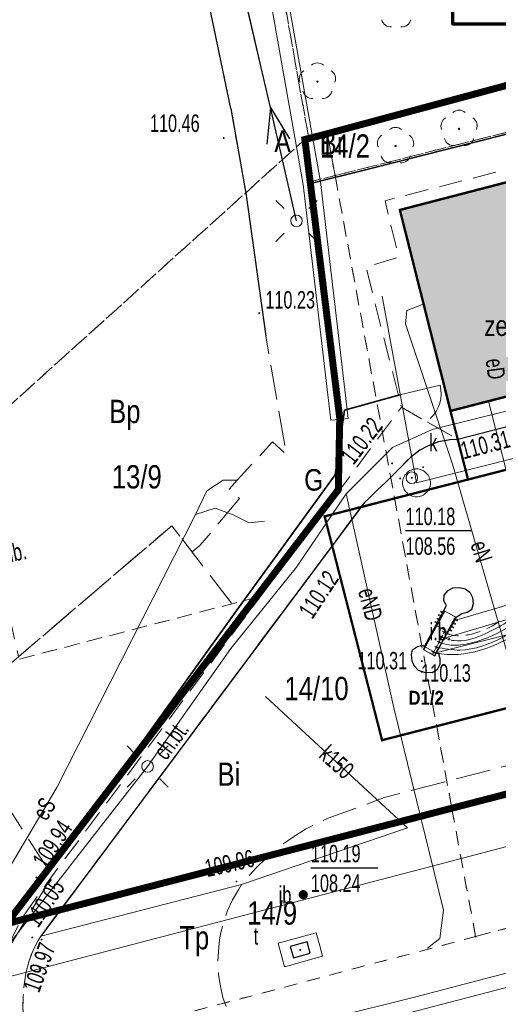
# Model space of a CAD drawing. Header units: metres. Extents: x 0 to 8432273, y 0 to 5705512.
# Tile 16 of 32: x 8403904 to 8403924, y 5705101 to 5705143. Entities that reach past the tile are written whole.
import ezdxf
from ezdxf.enums import TextEntityAlignment as Align

# ---------------------------------------------------------------- set-up
doc = ezdxf.new("R2010")
doc.units = ezdxf.units.M
doc.header["$MEASUREMENT"] = 0
for name, pattern in [('1.0_0.5', [1.5, 1, -0.5]), ('1.5_0.5', [2, 1.5, -0.5]), ('219-1000', [0]), ('ACAD_ISO03W100', [30, 12, -18]), ('DIVIDE', [1.25, 0.5, -0.25, 0, -0.25, 0, -0.25]), ('egug-500', [1, 0.5, -0.5]), ('HIDDEN2', [4.7625, 3.175, -1.5875]), ('otof_500', [0]), ('suep_nn_500', [0])]:
    doc.linetypes.add(name, pattern=pattern)
doc.layers.get('0').update_dxf_attribs({"color": 250, "linetype": 'CONTINUOUS', "lineweight": 100})
for name, color, linetype in [('203-punkt graniczny', 7, 'CONTINUOUS'), ('210-oznaczenie konturu użytku gruntowego', 7, 'CONTINUOUS'), ('211-numer działki ewidencyjnej', 7, 'CONTINUOUS'), ('218-kontur użytku gruntowego', 7, 'CONTINUOUS'), ('312-budynek ewidencyjny', 7, 'CONTINUOUS'), ('chodnik', 7, 'CONTINUOUS'), ('chodnik-Atr17', 7, 'CONTINUOUS'), ('drzewo liściaste', 7, 'CONTINUOUS'), ('furtka', 7, 'CONTINUOUS'), ('geo_Punkty', 7, 'CONTINUOUS'), ('inna budowla', 7, 'CONTINUOUS'), ('inna budowla-Atr17', 7, 'CONTINUOUS'), ('jezdnia', 7, 'CONTINUOUS'), ('jezdnia-Atr17', 7, 'CONTINUOUS'), ('komora podziemna', 7, 'CONTINUOUS'), ('krawężnik', 7, 'CONTINUOUS'), ('latarnia', 7, 'CONTINUOUS'), ('ogrodzenie trwałe', 7, 'CONTINUOUS'), ('pikieta sztuczna', 7, 'CONTINUOUS'), ('pikieta sztuczna-Atr2', 7, 'CONTINUOUS'), ('przewód elektroenergetyczny niskiego napięcia', 7, 'CONTINUOUS'), ('przewód elektroenergetyczny podziemny', 7, 'CONTINUOUS'), ('przewód elektroenergetyczny podziemny-Atr1', 7, 'CONTINUOUS'), ('przewód kanalizacyjny', 7, 'CONTINUOUS'), ('przewód kanalizacyjny-Atr1', 7, 'CONTINUOUS'), ('przewód specjalny', 7, 'CONTINUOUS'), ('rzędna', 7, 'CONTINUOUS'), ('rzędna-Atr2', 7, 'CONTINUOUS'), ('rzędna-Atr3', 7, 'CONTINUOUS'), ('słup przewodów napowietrznych', 7, 'CONTINUOUS'), ('Wiaty', 2, 'CONTINUOUS'), ('właz do komory lub kanału - okrągły', 7, 'CONTINUOUS'), ('właz do komory lub kanału - okrągły-Atr17', 7, 'CONTINUOUS'), ('właz do komory lub kanału - prostokątny', 7, 'CONTINUOUS'), ('właz do komory lub kanału - prostokątny-Atr17', 7, 'CONTINUOUS'), ('ściana oporowa (linia)', 7, 'CONTINUOUS')]:
    doc.layers.add(name, color=color, linetype=linetype)
for name, color, linetype, lineweight in [('g oparu', 192, 'HIDDEN2', 15), ('g ssące-tłoczne', 192, 'CONTINUOUS', 15), ('g technologia', 192, 'CONTINUOUS', 15), ('Opisy i wymiary', 5, 'CONTINUOUS', 13), ('PL_AR_00-zakres projektu', 7, 'CONTINUOUS', 18), ('PL_AR_01-MAPA', 7, 'CONTINUOUS', 15), ('PL_AR_01-MAPA dwg', 7, 'CONTINUOUS', 15), ('PL_AR_01-powierzchnia', 4, 'CONTINUOUS', 15), ('PL_AR_05-wyposazenie-proj', 3, 'CONTINUOUS', 9)]:
    doc.layers.add(name, color=color, linetype=linetype, lineweight=lineweight)
doc.styles.add('ROMAND', font='arialbd.ttf', dxfattribs={"height": 0.1875})
doc.styles.get("Standard").update_dxf_attribs({"font": 'arial.ttf', "width": 0.75})
doc.linetypes.add('902-500', pattern='A,3.75,0,[1,ksztalty.shx,S=0.5,R=0,X=0,Y=0],3.75', length=7.5)

# ---------------------------------------------------------------- blocks, each defined once
blk = doc.blocks.new('dyst')
at = {"layer": 'g technologia', "color": 0, "linetype": '219-1000', "ltscale": 0.002, "extrusion": (1.88532e-09, -7.17281e-08, 1)}
for p, q in [((1.674, -0.01, 0), (1.096, -0.01, 0)), ((1.096, -0.01, 0), (1.096, -1.19, 0)), ((1.096, -1.19, 0), (1.096, -0.01, 0)), ((1.096, -0.01, 0), (1.674, -0.01, 0)), ((1.674, -0.01, 0), (1.096, -0.01, 0)), ((1.096, -0.01, 0), (1.096, -1.19, 0)), ((1.096, -1.19, 0), (1.096, -0.01, 0)), ((1.096, -0.01, 0), (1.674, -0.01, 0)), ((1.129, -0.02, 0), (1.642, -0.02, 0)), ((1.129, -1.916, 0), (1.129, -0.02, 0)), ((1.129, -0.02, 0), (1.642, -0.02, 0)), ((1.129, -1.916, 0), (1.129, -0.02, 0)), ((1.129, -0.125, 0), (1.318, -0.125, 0)), ((1.129, -0.125, 0), (1.318, -0.125, 0)), ((1.129, -0.374, 0), (1.318, -0.374, 0)), ((1.129, -0.374, 0), (1.318, -0.374, 0)), ((1.221, -0.961, 0), (1.221, -0.02, 0)), ((1.221, -0.961, 0), (1.221, -0.02, 0)), ((1.642, -0.02, 0), (1.642, -1.916, 0)), ((1.642, -0.02, 0), (1.642, -1.916, 0)), ((1.674, -1.19, 0), (1.674, -0.01, 0)), ((1.674, -0.01, 0), (1.674, -1.19, 0)), ((1.674, -1.19, 0), (1.674, -0.01, 0)), ((1.674, -0.01, 0), (1.674, -1.19, 0)), ((1.129, -0.623, 0), (1.318, -0.623, 0)), ((1.129, -0.623, 0), (1.318, -0.623, 0)), ((1.674, -1.19, 0), (1.096, -1.19, 0)), ((1.674, -1.19, 0), (1.096, -1.19, 0)), ((1.674, -1.19, 0), (1.096, -1.19, 0)), ((1.674, -1.19, 0), (1.096, -1.19, 0)), ((1.129, -0.872, 0), (1.318, -0.872, 0)), ((1.129, -0.872, 0), (1.318, -0.872, 0)), ((1.642, -1.19, 0), (1.129, -1.19, 0)), ((1.642, -1.19, 0), (1.129, -1.19, 0)), ((1.141, -1.106, 0), (1.33, -1.106, 0)), ((1.141, -1.106, 0), (1.33, -1.106, 0)), ((1.233, -1.199, 0), (1.233, -1.01, 0)), ((1.233, -1.199, 0), (1.233, -1.01, 0)), ((1.129, -1.29, 0), (0.98, -1.29, 0)), ((0.98, -1.29, 0), (0.98, -1.325, 0)), ((1.129, -1.29, 0), (0.98, -1.29, 0)), ((0.98, -1.29, 0), (0.98, -1.325, 0)), ((0.98, -1.325, 0), (1.129, -1.325, 0)), ((0.98, -1.325, 0), (1.129, -1.325, 0)), ((1.129, -1.456, 0), (0.98, -1.456, 0)), ((0.98, -1.456, 0), (0.98, -1.491, 0)), ((1.129, -1.456, 0), (0.98, -1.456, 0)), ((0.98, -1.456, 0), (0.98, -1.491, 0)), ((0.98, -1.491, 0), (1.129, -1.491, 0)), ((0.98, -1.491, 0), (1.129, -1.491, 0)), ((1.129, -1.622, 0), (0.98, -1.622, 0)), ((0.98, -1.622, 0), (0.98, -1.657, 0)), ((1.129, -1.622, 0), (0.98, -1.622, 0)), ((0.98, -1.622, 0), (0.98, -1.657, 0)), ((0.98, -1.657, 0), (1.129, -1.657, 0)), ((0.98, -1.657, 0), (1.129, -1.657, 0)), ((1.129, -1.271, 0), (1.064, -1.271, 0)), ((1.064, -1.271, 0), (1.064, -1.344, 0)), ((1.129, -1.271, 0), (1.064, -1.271, 0)), ((1.064, -1.271, 0), (1.064, -1.344, 0)), ((1.064, -1.344, 0), (1.129, -1.344, 0)), ((1.064, -1.344, 0), (1.129, -1.344, 0)), ((1.129, -1.437, 0), (1.064, -1.437, 0)), ((1.064, -1.437, 0), (1.064, -1.51, 0)), ((1.129, -1.437, 0), (1.064, -1.437, 0)), ((1.064, -1.437, 0), (1.064, -1.51, 0)), ((1.064, -1.51, 0), (1.129, -1.51, 0)), ((1.064, -1.51, 0), (1.129, -1.51, 0)), ((1.129, -1.603, 0), (1.064, -1.603, 0)), ((1.064, -1.603, 0), (1.064, -1.676, 0)), ((1.129, -1.603, 0), (1.064, -1.603, 0)), ((1.064, -1.603, 0), (1.064, -1.676, 0)), ((1.064, -1.676, 0), (1.129, -1.676, 0)), ((1.064, -1.676, 0), (1.129, -1.676, 0)), ((1.129, -1.344, 0), (1.129, -1.271, 0)), ((1.129, -1.344, 0), (1.129, -1.271, 0)), ((1.129, -1.325, 0), (1.129, -1.29, 0)), ((1.129, -1.325, 0), (1.129, -1.29, 0)), ((1.129, -1.51, 0), (1.129, -1.437, 0)), ((1.129, -1.51, 0), (1.129, -1.437, 0)), ((1.129, -1.491, 0), (1.129, -1.456, 0)), ((1.129, -1.491, 0), (1.129, -1.456, 0)), ((1.129, -1.676, 0), (1.129, -1.603, 0)), ((1.129, -1.676, 0), (1.129, -1.603, 0)), ((1.129, -1.657, 0), (1.129, -1.622, 0)), ((1.129, -1.657, 0), (1.129, -1.622, 0)), ((1.642, -1.344, 0), (1.642, -1.271, 0)), ((1.642, -1.271, 0), (1.707, -1.271, 0)), ((1.642, -1.344, 0), (1.642, -1.271, 0)), ((1.642, -1.271, 0), (1.707, -1.271, 0)), ((1.642, -1.325, 0), (1.642, -1.29, 0)), ((1.642, -1.29, 0), (1.791, -1.29, 0)), ((1.642, -1.325, 0), (1.642, -1.29, 0)), ((1.642, -1.29, 0), (1.791, -1.29, 0)), ((1.791, -1.325, 0), (1.642, -1.325, 0)), ((1.791, -1.325, 0), (1.642, -1.325, 0)), ((1.707, -1.344, 0), (1.642, -1.344, 0)), ((1.707, -1.344, 0), (1.642, -1.344, 0)), ((1.642, -1.51, 0), (1.642, -1.437, 0)), ((1.642, -1.437, 0), (1.707, -1.437, 0)), ((1.642, -1.51, 0), (1.642, -1.437, 0)), ((1.642, -1.437, 0), (1.707, -1.437, 0)), ((1.642, -1.491, 0), (1.642, -1.456, 0)), ((1.642, -1.456, 0), (1.791, -1.456, 0)), ((1.642, -1.491, 0), (1.642, -1.456, 0)), ((1.642, -1.456, 0), (1.791, -1.456, 0)), ((1.791, -1.491, 0), (1.642, -1.491, 0)), ((1.791, -1.491, 0), (1.642, -1.491, 0)), ((1.707, -1.51, 0), (1.642, -1.51, 0)), ((1.707, -1.51, 0), (1.642, -1.51, 0)), ((1.642, -1.676, 0), (1.642, -1.603, 0)), ((1.642, -1.603, 0), (1.707, -1.603, 0)), ((1.642, -1.676, 0), (1.642, -1.603, 0)), ((1.642, -1.603, 0), (1.707, -1.603, 0)), ((1.642, -1.657, 0), (1.642, -1.622, 0)), ((1.642, -1.622, 0), (1.791, -1.622, 0)), ((1.642, -1.657, 0), (1.642, -1.622, 0)), ((1.642, -1.622, 0), (1.791, -1.622, 0)), ((1.791, -1.657, 0), (1.642, -1.657, 0)), ((1.791, -1.657, 0), (1.642, -1.657, 0)), ((1.707, -1.676, 0), (1.642, -1.676, 0)), ((1.707, -1.676, 0), (1.642, -1.676, 0)), ((1.707, -1.271, 0), (1.707, -1.344, 0)), ((1.707, -1.271, 0), (1.707, -1.344, 0)), ((1.707, -1.437, 0), (1.707, -1.51, 0)), ((1.707, -1.437, 0), (1.707, -1.51, 0)), ((1.707, -1.603, 0), (1.707, -1.676, 0)), ((1.707, -1.603, 0), (1.707, -1.676, 0)), ((1.791, -1.29, 0), (1.791, -1.325, 0)), ((1.791, -1.29, 0), (1.791, -1.325, 0)), ((1.791, -1.456, 0), (1.791, -1.491, 0)), ((1.791, -1.456, 0), (1.791, -1.491, 0)), ((1.791, -1.622, 0), (1.791, -1.657, 0)), ((1.791, -1.622, 0), (1.791, -1.657, 0)), ((1.129, -1.788, 0), (0.98, -1.788, 0)), ((0.98, -1.788, 0), (0.98, -1.823, 0)), ((1.129, -1.788, 0), (0.98, -1.788, 0)), ((0.98, -1.788, 0), (0.98, -1.823, 0)), ((0.98, -1.823, 0), (1.129, -1.823, 0)), ((0.98, -1.823, 0), (1.129, -1.823, 0)), ((1.129, -1.769, 0), (1.064, -1.769, 0)), ((1.064, -1.769, 0), (1.064, -1.842, 0)), ((1.129, -1.769, 0), (1.064, -1.769, 0)), ((1.064, -1.769, 0), (1.064, -1.842, 0)), ((1.064, -1.842, 0), (1.129, -1.842, 0)), ((1.064, -1.842, 0), (1.129, -1.842, 0)), ((1.129, -1.842, 0), (1.129, -1.769, 0)), ((1.129, -1.842, 0), (1.129, -1.769, 0)), ((1.129, -1.823, 0), (1.129, -1.788, 0)), ((1.129, -1.823, 0), (1.129, -1.788, 0)), ((1.129, -1.916, 0), (1.642, -1.916, 0)), ((1.129, -1.916, 0), (1.642, -1.916, 0)), ((1.642, -1.842, 0), (1.642, -1.769, 0)), ((1.642, -1.769, 0), (1.707, -1.769, 0)), ((1.642, -1.842, 0), (1.642, -1.769, 0)), ((1.642, -1.769, 0), (1.707, -1.769, 0)), ((1.642, -1.823, 0), (1.642, -1.788, 0)), ((1.642, -1.788, 0), (1.791, -1.788, 0)), ((1.642, -1.823, 0), (1.642, -1.788, 0)), ((1.642, -1.788, 0), (1.791, -1.788, 0)), ((1.791, -1.823, 0), (1.642, -1.823, 0)), ((1.791, -1.823, 0), (1.642, -1.823, 0)), ((1.707, -1.842, 0), (1.642, -1.842, 0)), ((1.707, -1.842, 0), (1.642, -1.842, 0)), ((1.707, -1.769, 0), (1.707, -1.842, 0)), ((1.707, -1.769, 0), (1.707, -1.842, 0)), ((1.791, -1.788, 0), (1.791, -1.823, 0)), ((1.791, -1.788, 0), (1.791, -1.823, 0))]:
    blk.add_line(p, q, dxfattribs=at)
for centre, radius in [((1.221, -0.125, 0), 0.0299), ((1.221, -0.125, 0), 0.0299), ((1.221, -0.374, 0), 0.0299), ((1.221, -0.374, 0), 0.0299), ((1.221, -0.623, 0), 0.0299), ((1.221, -0.623, 0), 0.0299), ((1.221, -0.872, 0), 0.0299), ((1.221, -0.872, 0), 0.0299), ((1.233, -1.106, 0), 0.0209), ((1.233, -1.106, 0), 0.0209)]:
    blk.add_circle(centre, radius, dxfattribs=at)
blk = doc.blocks.new('203')
at = {"linetype": 'Continuous', "lineweight": 0}
h = blk.add_hatch(color=0, dxfattribs=at)
edge = h.paths.add_edge_path()
edge.add_arc((0, 0), 0.045, 0, 360)
blk = doc.blocks.new('US15')
at = {"color": 0, "linetype": 'Continuous', "lineweight": 13}
blk.add_circle((0, 0), 0.25, dxfattribs=at)
blk = doc.blocks.new('SM01')
at = {"color": 0, "linetype": 'Continuous', "lineweight": 13}
for p, q in [((-0.53, 0.531), (-0.883, 0.884)), ((0.531, 0.531), (0.884, 0.884)), ((-0.53, -0.53), (-0.883, -0.883)), ((0.531, -0.53), (0.884, -0.883))]:
    blk.add_line(p, q, dxfattribs=at)
blk.add_circle((0, 0), 0.25, dxfattribs=at)
blk = doc.blocks.new('OP021')
at = {"linetype": 'Continuous', "lineweight": 13}
h = blk.add_hatch(color=0, dxfattribs=at)
edge = h.paths.add_edge_path()
edge.add_arc((0, 0), 0.05, 0, 360)
at = {"color": 0, "linetype": 'Continuous', "lineweight": 13}
for centre, start, end in [((-0.38, 0.124), 121.308, 202.548), ((0, 0.4), 49.272, 130.728), ((0.38, 0.124), 337.452, 58.692), ((-0.235, -0.324), 193.221, 274.871), ((0.235, -0.324), 265.129, 346.779)]:
    blk.add_arc(centre, 0.4, start, end, dxfattribs=at)
blk = doc.blocks.new('PW01')
at = {"linetype": 'Continuous', "lineweight": 13}
h = blk.add_hatch(color=0, dxfattribs=at)
edge = h.paths.add_edge_path()
edge.add_arc((0, 0), 0.045, 0, 360)
blk = doc.blocks.new('OK04')
at = {"color": 0, "linetype": 'Continuous', "lineweight": 0}
blk.add_arc((1.5, 0.001), 1.5, 120, 180, dxfattribs=at)
blk = doc.blocks.new('US22')
at = {"color": 0, "linetype": 'Continuous', "lineweight": 13}
blk.add_circle((0, 0), 0.25, dxfattribs=at)
blk = doc.blocks.new('SUEP1')
at = {"color": 0, "linetype": 'Continuous'}
for p, q in [((5, 0), (3.5, 0.5)), ((15, 0), (13.5, 0.5)), ((0, 0), (5, 0)), ((5, 0), (3.5, -0.5)), ((5, 0), (15, 0)), ((15, 0), (13.5, -0.5))]:
    blk.add_line(p, q, dxfattribs=at)
blk = doc.blocks.new('SUPWP')
at = {"color": 0, "linetype": 'Continuous'}
blk.add_lwpolyline([(-0.375, -0.25), (0.375, -0.25), (0.375, 0.25), (-0.375, 0.25)], close=True, dxfattribs=at)
blk = doc.blocks.new('US25')
at = {"linetype": 'Continuous', "lineweight": 0}
h = blk.add_hatch(color=0, dxfattribs=at)
edge = h.paths.add_edge_path()
edge.add_arc((0, 0), 0.2, 0, 360)
blk = doc.blocks.new('MDCP')
at = {"layer": '218-kontur użytku gruntowego', "color": 3, "linetype": 'egug-500', "lineweight": 18, "flags": 128}
for points in [[(8403916.333, 5705138.027), (8403910.903, 5705168.487)], [(8403910.903, 5705168.487), (8403916.333, 5705138.027)], [(8403917.133, 5705138.237), (8403952.833, 5705147.847)], [(8403952.833, 5705147.847), (8403917.133, 5705138.237)], [(8403917.463, 5705136.437), (8403953.253, 5705145.457)], [(8403953.253, 5705145.457), (8403917.463, 5705136.437)], [(8403890.073, 5705114.477), (8403916.163, 5705137.987)], [(8403916.163, 5705137.987), (8403890.073, 5705114.477)], [(8403916.163, 5705137.987), (8403916.333, 5705138.027)], [(8403916.333, 5705138.027), (8403916.163, 5705137.987)], [(8403916.163, 5705137.987), (8403916.393, 5705136.167)], [(8403916.393, 5705136.167), (8403916.163, 5705137.987)], [(8403916.333, 5705138.027), (8403917.133, 5705138.237)], [(8403917.133, 5705138.237), (8403916.333, 5705138.027)], [(8403917.133, 5705138.237), (8403917.463, 5705136.437)], [(8403917.463, 5705136.437), (8403917.133, 5705138.237)], [(8403916.393, 5705136.167), (8403917.463, 5705136.437)], [(8403917.463, 5705136.437), (8403916.393, 5705136.167)], [(8403922.483, 5705109.237), (8403917.463, 5705136.437)], [(8403917.463, 5705136.437), (8403922.483, 5705109.237)], [(8403917.663, 5705126.007), (8403916.393, 5705136.167)], [(8403916.393, 5705136.167), (8403917.663, 5705126.007)], [(8403917.603, 5705122.937), (8403917.663, 5705126.007)], [(8403917.663, 5705126.007), (8403917.603, 5705122.937)], [(8403914.053, 5705118.297), (8403917.603, 5705122.937)], [(8403917.603, 5705122.937), (8403914.053, 5705118.297)], [(8403890.503, 5705112.167), (8403914.053, 5705118.297)], [(8403914.053, 5705118.297), (8403890.503, 5705112.167)], [(8403903.333, 5705104.277), (8403914.053, 5705118.297)], [(8403914.053, 5705118.297), (8403903.333, 5705104.277)], [(8403922.483, 5705109.237), (8403947.183, 5705115.647)], [(8403947.183, 5705115.647), (8403922.483, 5705109.237)], [(8403958.943, 5705113.087), (8403923.503, 5705103.727)], [(8403923.503, 5705103.727), (8403958.943, 5705113.087)], [(8403922.483, 5705109.237), (8403903.333, 5705104.277)], [(8403903.333, 5705104.277), (8403922.483, 5705109.237)], [(8403923.503, 5705103.727), (8403922.483, 5705109.237)], [(8403922.483, 5705109.237), (8403923.503, 5705103.727)], [(8403923.503, 5705103.727), (8403896.983, 5705096.707)], [(8403896.983, 5705096.707), (8403923.503, 5705103.727)]]:
    blk.add_lwpolyline(points, dxfattribs=at)
at = {"layer": '312-budynek ewidencyjny', "color": 7, "linetype": 'Continuous', "lineweight": 50, "flags": 128}
for points in [[(8403920.253, 5705134.957), (8403933.503, 5705138.397)], [(8403922.423, 5705126.317), (8403920.253, 5705134.957)], [(8403935.693, 5705129.737), (8403922.423, 5705126.317)]]:
    blk.add_lwpolyline(points, dxfattribs=at)
at = {"layer": 'chodnik', "color": 7, "linetype": '1.0_0.5', "lineweight": 18, "flags": 128}
for points in [[(8403920.313, 5705126.477), (8403922.743, 5705125.097), (8403936.143, 5705128.547), (8403936.663, 5705128.717), (8403937.023, 5705129.057), (8403937.163, 5705129.347), (8403937.203, 5705129.837), (8403936.243, 5705133.737), (8403934.973, 5705138.747), (8403934.813, 5705139.267), (8403919.613, 5705135.357), (8403920.193, 5705132.927), (8403918.793, 5705132.497)], [(8403922.423, 5705126.317), (8403920.253, 5705134.957), (8403933.503, 5705138.397), (8403935.693, 5705129.747)], [(8403904.293, 5705102.637), (8403904.463, 5705103.107), (8403904.693, 5705103.557), (8403904.813, 5705103.747), (8403918.723, 5705122.387), (8403918.933, 5705122.577), (8403919.293, 5705122.927), (8403919.653, 5705123.267), (8403920.013, 5705123.627), (8403920.363, 5705123.977), (8403920.713, 5705124.337), (8403921.113, 5705124.637), (8403921.433, 5705124.807), (8403921.903, 5705124.987), (8403922.393, 5705125.077), (8403922.743, 5705125.097), (8403920.313, 5705126.477), (8403905.273, 5705106.297), (8403903.993, 5705104.527), (8403903.173, 5705102.847), (8403903.063, 5705102.287), (8403903.033, 5705102.107), (8403902.973, 5705101.617), (8403902.943, 5705101.117), (8403902.943, 5705100.617), (8403902.963, 5705100.117), (8403903.013, 5705099.617), (8403903.073, 5705099.257), (8403903.173, 5705098.767), (8403903.303, 5705098.277), (8403903.453, 5705097.807), (8403903.613, 5705097.177), (8403904.323, 5705098.877), (8403904.193, 5705099.367), (8403904.103, 5705099.857), (8403904.073, 5705100.157), (8403904.043, 5705100.657), (8403904.053, 5705101.157), (8403904.093, 5705101.657), (8403904.163, 5705102.157)]]:
    blk.add_lwpolyline(points, close=True, dxfattribs=at)
at = {"layer": 'furtka', "color": 7, "linetype": 'otof_500', "lineweight": 18, "flags": 128}
blk.add_lwpolyline([(8403921.983, 5705127.427), (8403920.253, 5705127.017)], dxfattribs=at)
at = {"layer": 'inna budowla', "color": 7, "linetype": 'Continuous', "lineweight": 18, "flags": 128}
for points in [[(8403919.483, 5705112.167), (8403948.133, 5705119.527), (8403945.673, 5705129.147), (8403917.013, 5705121.787)], [(8403922.673, 5705117.447), (8403922.143, 5705117.747), (8403921.303, 5705116.187), (8403921.793, 5705115.917)]]:
    blk.add_lwpolyline(points, close=True, dxfattribs=at)
at = {"layer": 'jezdnia', "color": 7, "linetype": '1.5_0.5', "lineweight": 18, "flags": 128}
for points in [[(8403909.883, 5705154.177), (8403912.873, 5705154.657), (8403911.723, 5705161.037), (8403910.213, 5705168.497), (8403881.153, 5705162.977), (8403881.223, 5705162.597), (8403887.083, 5705130.727), (8403890.283, 5705113.347), (8403903.563, 5705117.047), (8403903.853, 5705115.757), (8403910.443, 5705121.387), (8403911.313, 5705120.257), (8403911.653, 5705120.537), (8403913.353, 5705122.557), (8403912.903, 5705122.957), (8403913.253, 5705123.337), (8403914.773, 5705124.997), (8403915.363, 5705124.457), (8403914.483, 5705129.537), (8403913.643, 5705135.597), (8403912.973, 5705139.317)], [(8403951.763, 5705125.727), (8403952.093, 5705126.097), (8403952.473, 5705126.417), (8403952.903, 5705126.677), (8403953.363, 5705126.867), (8403953.583, 5705126.927), (8403954.063, 5705127.037), (8403954.563, 5705127.097), (8403955.063, 5705127.097), (8403955.483, 5705127.057), (8403955.983, 5705126.977), (8403956.463, 5705126.837), (8403956.923, 5705126.647), (8403957.093, 5705126.537), (8403957.513, 5705126.257), (8403957.903, 5705125.957), (8403958.283, 5705125.627), (8403958.643, 5705125.277), (8403959.013, 5705124.877), (8403959.323, 5705124.487), (8403959.623, 5705124.087), (8403959.893, 5705123.667), (8403960.133, 5705123.227), (8403957.103, 5705140.547), (8403957.093, 5705139.547), (8403957.053, 5705139.047), (8403956.993, 5705138.547), (8403956.913, 5705138.047), (8403956.813, 5705137.557), (8403956.693, 5705137.077), (8403956.543, 5705136.597), (8403956.383, 5705136.127), (8403956.203, 5705135.657), (8403956.043, 5705135.377), (8403955.753, 5705134.967), (8403955.433, 5705134.587), (8403955.073, 5705134.237), (8403954.683, 5705133.927), (8403954.393, 5705133.737), (8403953.953, 5705133.487), (8403953.503, 5705133.287), (8403953.023, 5705133.137), (8403951.813, 5705132.777), (8403949.163, 5705132.017), (8403948.823, 5705132.137), (8403948.383, 5705132.377), (8403948.003, 5705132.697), (8403947.083, 5705136.487), (8403941.323, 5705135.017), (8403942.413, 5705130.557), (8403942.233, 5705130.117), (8403941.853, 5705130.427), (8403940.763, 5705134.867), (8403936.243, 5705133.737), (8403937.203, 5705129.837), (8403937.163, 5705129.347), (8403937.023, 5705129.057), (8403936.663, 5705128.717), (8403936.143, 5705128.547), (8403922.743, 5705125.097), (8403922.393, 5705125.077), (8403921.903, 5705124.987), (8403921.433, 5705124.807), (8403921.113, 5705124.637), (8403920.713, 5705124.337), (8403920.363, 5705123.977), (8403920.013, 5705123.627), (8403919.653, 5705123.267), (8403919.293, 5705122.927), (8403918.933, 5705122.577), (8403918.723, 5705122.387), (8403904.813, 5705103.747), (8403904.693, 5705103.557), (8403904.463, 5705103.107), (8403904.293, 5705102.637), (8403904.163, 5705102.157), (8403904.093, 5705101.657), (8403904.053, 5705101.157), (8403904.043, 5705100.657), (8403904.073, 5705100.157), (8403904.103, 5705099.857), (8403904.193, 5705099.367), (8403904.323, 5705098.877), (8403905.263, 5705095.307), (8403905.233, 5705095.027), (8403905.083, 5705094.547), (8403904.883, 5705094.097), (8403904.623, 5705093.667), (8403904.333, 5705093.297), (8403904.093, 5705093.007), (8403903.723, 5705092.667), (8403903.253, 5705092.357), (8403902.793, 5705092.147), (8403919.493, 5705096.387), (8403918.993, 5705096.327), (8403918.493, 5705096.317), (8403918.003, 5705096.347), (8403917.503, 5705096.417), (8403917.043, 5705096.527), (8403916.573, 5705096.677), (8403916.103, 5705096.877), (8403915.663, 5705097.107), (8403915.243, 5705097.387), (8403914.773, 5705097.757), (8403914.593, 5705097.877), (8403914.393, 5705098.087), (8403914.043, 5705098.437), (8403913.673, 5705098.887), (8403913.393, 5705099.297), (8403913.143, 5705099.737), (8403913.053, 5705099.927), (8403912.643, 5705101.107), (8403912.533, 5705101.597), (8403912.453, 5705102.087), (8403912.423, 5705102.587), (8403912.443, 5705103.087), (8403912.493, 5705103.587), (8403912.553, 5705103.897), (8403912.683, 5705104.377), (8403912.843, 5705104.847), (8403913.053, 5705105.307), (8403913.303, 5705105.737), (8403913.443, 5705105.957), (8403913.763, 5705106.347), (8403914.103, 5705106.707), (8403914.453, 5705107.057), (8403914.573, 5705107.167), (8403914.953, 5705107.487), (8403915.353, 5705107.797), (8403915.763, 5705108.077), (8403916.193, 5705108.337), (8403916.633, 5705108.567), (8403917.163, 5705108.817), (8403919.573, 5705109.697), (8403942.783, 5705115.717), (8403942.953, 5705115.747), (8403943.443, 5705115.887), (8403943.903, 5705116.067), (8403944.343, 5705116.307), (8403944.433, 5705116.367), (8403944.833, 5705116.657), (8403945.203, 5705116.997), (8403945.533, 5705117.367), (8403945.823, 5705117.777), (8403951.513, 5705125.347)], [(8403902.843, 5705103.527), (8403905.243, 5705106.657), (8403913.233, 5705117.757), (8403910.443, 5705121.387), (8403903.433, 5705115.397), (8403890.973, 5705110.417), (8403891.693, 5705105.927), (8403893.613, 5705095.767), (8403897.513, 5705096.577)], [(8403921.313, 5705115.077), (8403921.053, 5705115.157), (8403920.863, 5705115.367), (8403920.783, 5705115.567), (8403920.753, 5705115.857), (8403920.793, 5705116.057), (8403921.003, 5705116.197), (8403921.233, 5705116.247), (8403921.303, 5705116.187), (8403922.253, 5705117.957), (8403922.143, 5705118.157), (8403922.153, 5705118.397), (8403922.323, 5705118.597), (8403922.523, 5705118.717), (8403922.823, 5705118.737), (8403923.053, 5705118.677), (8403923.253, 5705118.527), (8403923.373, 5705118.307), (8403923.393, 5705118.027), (8403923.333, 5705117.767), (8403923.143, 5705117.657), (8403922.913, 5705117.597), (8403922.673, 5705117.447), (8403921.793, 5705115.917), (8403921.903, 5705115.887), (8403921.973, 5705115.677), (8403921.963, 5705115.417), (8403921.853, 5705115.197), (8403921.633, 5705115.057)], [(8403900.803, 5705107.747), (8403903.163, 5705102.797), (8403905.303, 5705106.337), (8403903.133, 5705109.697)]]:
    blk.add_lwpolyline(points, close=True, dxfattribs=at)
at = {"layer": 'komora podziemna', "color": 7, "linetype": 'Continuous', "lineweight": 18, "flags": 128}
for points in [[(8403921.563, 5705123.227), (8403921.563, 5705123.167), (8403921.553, 5705123.107), (8403921.533, 5705123.057), (8403921.513, 5705122.997), (8403921.493, 5705122.947), (8403921.463, 5705122.897), (8403921.423, 5705122.847), (8403921.383, 5705122.807), (8403921.343, 5705122.767), (8403921.293, 5705122.727), (8403921.243, 5705122.697), (8403921.193, 5705122.677), (8403921.133, 5705122.657), (8403921.083, 5705122.637), (8403921.023, 5705122.627), (8403920.963, 5705122.627), (8403920.903, 5705122.627), (8403920.843, 5705122.637), (8403920.793, 5705122.657), (8403920.733, 5705122.677), (8403920.683, 5705122.697), (8403920.633, 5705122.727), (8403920.583, 5705122.767), (8403920.543, 5705122.807), (8403920.503, 5705122.847), (8403920.463, 5705122.897), (8403920.433, 5705122.947), (8403920.413, 5705122.997), (8403920.393, 5705123.057), (8403920.373, 5705123.107), (8403920.363, 5705123.167), (8403920.363, 5705123.227), (8403920.363, 5705123.287), (8403920.373, 5705123.347), (8403920.393, 5705123.397), (8403920.413, 5705123.457), (8403920.433, 5705123.507), (8403920.463, 5705123.557), (8403920.503, 5705123.607), (8403920.543, 5705123.647), (8403920.583, 5705123.687), (8403920.633, 5705123.727), (8403920.683, 5705123.757), (8403920.733, 5705123.777), (8403920.793, 5705123.797), (8403920.843, 5705123.817), (8403920.903, 5705123.827), (8403920.963, 5705123.827), (8403921.023, 5705123.827), (8403921.083, 5705123.817), (8403921.133, 5705123.797), (8403921.193, 5705123.777), (8403921.243, 5705123.757), (8403921.293, 5705123.727), (8403921.343, 5705123.687), (8403921.383, 5705123.647), (8403921.423, 5705123.607), (8403921.463, 5705123.557), (8403921.493, 5705123.507), (8403921.513, 5705123.457), (8403921.533, 5705123.397), (8403921.553, 5705123.347), (8403921.563, 5705123.287)], [(8403915.013, 5705103.437), (8403916.643, 5705103.887), (8403916.803, 5705103.327), (8403916.923, 5705102.887), (8403915.743, 5705102.557), (8403915.523, 5705102.487), (8403915.293, 5705102.427)]]:
    blk.add_lwpolyline(points, close=True, dxfattribs=at)
at = {"layer": 'krawężnik', "color": 7, "linetype": 'Continuous', "lineweight": 25, "flags": 128}
for points in [[(8403912.973, 5705139.317), (8403909.883, 5705154.177)], [(8403912.973, 5705139.317), (8403913.643, 5705135.597), (8403914.483, 5705129.537)], [(8403936.143, 5705128.547), (8403922.743, 5705125.097), (8403922.393, 5705125.077), (8403921.903, 5705124.987), (8403921.433, 5705124.807), (8403921.113, 5705124.637), (8403920.713, 5705124.337), (8403920.363, 5705123.977), (8403920.013, 5705123.627), (8403919.653, 5705123.267), (8403919.293, 5705122.927), (8403918.933, 5705122.577), (8403918.723, 5705122.387), (8403904.813, 5705103.747)]]:
    blk.add_lwpolyline(points, dxfattribs=at)
blk.add_lwpolyline([(8403922.153, 5705118.397), (8403922.323, 5705118.597), (8403922.523, 5705118.717), (8403922.823, 5705118.737), (8403923.053, 5705118.677), (8403923.253, 5705118.527), (8403923.373, 5705118.307), (8403923.393, 5705118.027), (8403923.333, 5705117.767), (8403923.143, 5705117.657), (8403922.913, 5705117.597), (8403922.673, 5705117.447), (8403921.793, 5705115.917), (8403921.903, 5705115.887), (8403921.973, 5705115.677), (8403921.963, 5705115.417), (8403921.853, 5705115.197), (8403921.633, 5705115.057), (8403921.313, 5705115.077), (8403921.053, 5705115.157), (8403920.863, 5705115.367), (8403920.783, 5705115.567), (8403920.753, 5705115.857), (8403920.793, 5705116.057), (8403921.003, 5705116.197), (8403921.233, 5705116.247), (8403921.303, 5705116.187), (8403922.253, 5705117.957), (8403922.143, 5705118.157)], close=True, dxfattribs=at)
at = {"layer": 'ogrodzenie trwałe', "color": 7, "linetype": '902-500', "lineweight": 35, "flags": 128}
for points in [[(8403953.663, 5705145.527), (8403918.713, 5705136.667), (8403916.463, 5705136.107)], [(8403917.863, 5705126.357), (8403920.253, 5705127.017)], [(8403917.863, 5705126.357), (8403917.473, 5705123.567), (8403913.233, 5705117.757), (8403905.303, 5705106.697)]]:
    blk.add_lwpolyline(points, dxfattribs=at)
at = {"layer": 'przewód elektroenergetyczny niskiego napięcia', "color": 1, "linetype": 'suep_nn_500', "lineweight": 18, "flags": 128}
blk.add_lwpolyline([(8403915.803, 5705134.487), (8403905.373, 5705179.767)], dxfattribs=at)
at = {"layer": 'przewód elektroenergetyczny podziemny', "color": 1, "linetype": 'Continuous', "lineweight": 18, "flags": 128}
for points in [[(8403896.693, 5705094.157), (8403897.703, 5705094.477), (8403931.813, 5705103.357), (8403949.053, 5705107.837), (8403949.183, 5705109.077), (8403971.313, 5705114.567), (8403972.853, 5705115.077), (8403974.063, 5705115.657), (8403974.533, 5705116.427), (8403974.363, 5705118.007), (8403968.593, 5705151.317), (8403967.873, 5705152.377), (8403968.073, 5705153.887), (8403966.913, 5705159.347), (8403965.243, 5705162.617), (8403964.693, 5705163.597)], [(8403898.313, 5705095.277), (8403904.373, 5705097.007), (8403913.933, 5705099.607), (8403917.253, 5705100.217), (8403920.933, 5705101.137), (8403939.263, 5705105.937), (8403957.113, 5705110.497), (8403957.973, 5705110.877), (8403958.953, 5705111.597), (8403960.263, 5705112.737), (8403961.713, 5705113.487), (8403974.173, 5705116.217), (8403982.613, 5705118.377), (8403983.173, 5705118.557), (8403983.613, 5705118.877), (8403984.773, 5705120.387), (8403985.293, 5705120.977), (8403991.863, 5705122.867), (8404002.313, 5705125.167), (8404019.773, 5705129.777), (8404034.793, 5705133.667), (8404048.663, 5705137.027)], [(8403921.273, 5705130.917), (8403921.103, 5705130.847), (8403920.553, 5705130.637), (8403920.493, 5705130.067), (8403922.513, 5705124.037), (8403924.953, 5705115.617), (8403926.433, 5705110.177), (8403926.843, 5705108.257), (8403927.613, 5705103.727)], [(8403915.803, 5705119.607), (8403917.943, 5705122.757), (8403919.933, 5705124.747), (8403921.643, 5705125.527), (8403924.813, 5705126.307), (8403925.823, 5705126.557), (8403926.203, 5705126.647)], [(8403911.463, 5705121.867), (8403911.943, 5705122.887), (8403912.653, 5705123.347), (8403913.253, 5705123.337)], [(8403917.943, 5705122.757), (8403919.983, 5705113.557), (8403922.123, 5705104.857), (8403921.973, 5705103.637), (8403921.433, 5705103.227)], [(8403897.873, 5705097.097), (8403897.703, 5705097.527), (8403898.033, 5705098.097), (8403898.983, 5705099.347), (8403901.693, 5705103.717), (8403905.503, 5705110.137), (8403911.463, 5705121.867)], [(8403911.463, 5705121.867), (8403912.303, 5705122.147), (8403913.083, 5705121.857), (8403913.773, 5705121.507), (8403914.433, 5705121.587)], [(8403941.103, 5705120.947), (8403939.383, 5705120.367), (8403934.233, 5705119.077), (8403921.793, 5705115.917)], [(8403854.283, 5705089.167), (8403860.213, 5705090.097), (8403876.073, 5705094.557), (8403886.323, 5705097.357), (8403903.103, 5705101.907), (8403921.363, 5705106.677), (8403934.423, 5705110.117), (8403943.793, 5705112.457), (8403957.783, 5705116.147), (8403964.843, 5705117.917), (8403969.953, 5705118.947), (8403973.713, 5705119.867)], [(8403909.403, 5705111.037), (8403912.983, 5705116.107), (8403915.803, 5705119.607)], [(8403902.913, 5705102.367), (8403903.283, 5705103.187), (8403909.403, 5705111.037)]]:
    blk.add_lwpolyline(points, dxfattribs=at)
at = {"layer": 'przewód kanalizacyjny', "color": 34, "linetype": 'Continuous', "lineweight": 18, "flags": 128}
for points in [[(8403919.483, 5705131.247), (8403920.963, 5705123.227)], [(8403920.963, 5705123.227), (8403939.253, 5705127.827)], [(8403928.453, 5705109.557), (8403924.063, 5705126.737)], [(8403914.473, 5705114.047), (8403920.583, 5705108.397)], [(8403920.583, 5705108.397), (8403913.443, 5705105.957), (8403904.813, 5705103.747)]]:
    blk.add_lwpolyline(points, dxfattribs=at)
at = {"layer": 'przewód specjalny', "color": 7, "linetype": 'Continuous', "lineweight": 18, "flags": 128}
for points in [[(8403940.403, 5705130.827), (8403940.603, 5705129.397), (8403940.513, 5705128.587), (8403940.093, 5705127.877), (8403939.453, 5705127.227), (8403936.193, 5705125.257), (8403928.113, 5705119.637), (8403926.913, 5705118.857), (8403924.663, 5705117.917), (8403922.593, 5705117.307)], [(8403942.473, 5705128.177), (8403938.773, 5705126.087), (8403936.413, 5705124.627), (8403927.153, 5705118.237), (8403924.903, 5705117.367), (8403922.163, 5705116.557)]]:
    blk.add_lwpolyline(points, dxfattribs=at)
at = {"layer": 'rzędna-Atr2', "color": 34, "flags": 128}
blk.add_lwpolyline([(8403920.493, 5705121.177), (8403923.31, 5705121.177)], dxfattribs=at)
at = {"layer": 'rzędna-Atr2', "color": 30, "flags": 128}
blk.add_lwpolyline([(8403916.423, 5705106.687), (8403919.303, 5705106.687)], dxfattribs=at)
at = {"layer": 'ściana oporowa (linia)', "color": 7, "linetype": 'CONTINUOUS', "lineweight": 18}
for p, q in [((8403910.434, 5705168.082), (8403910.803, 5705168.147)), ((8403910.434, 5705168.082), (8403916.092, 5705136.053)), ((8403911.173, 5705168.213), (8403910.803, 5705168.147)), ((8403911.173, 5705168.213), (8403916.834, 5705136.162)), ((8403916.092, 5705136.053), (8403917.241, 5705126.285)), ((8403916.834, 5705136.162), (8403917.986, 5705126.369)), ((8403917.241, 5705126.285), (8403917.28, 5705125.917)), ((8403917.986, 5705126.369), (8403918.026, 5705125.997)), ((8403917.28, 5705125.917), (8403917.653, 5705125.957)), ((8403918.026, 5705125.997), (8403917.653, 5705125.957))]:
    blk.add_line(p, q, dxfattribs=at)
at = {"layer": '203-punkt graniczny', "color": 7, "linetype": 'Continuous', "lineweight": 18}
for p in [(8403916.163, 5705137.987), (8403917.133, 5705138.237), (8403916.393, 5705136.167), (8403917.463, 5705136.437), (8403917.663, 5705126.007), (8403917.603, 5705122.937), (8403914.053, 5705118.297), (8403922.483, 5705109.237), (8403923.503, 5705103.727)]:
    blk.add_blockref('203', p, dxfattribs=at)
at = {"layer": 'drzewo liściaste', "color": 94, "linetype": 'Continuous', "lineweight": 18}
for p in [(8403920.093, 5705143.547), (8403916.703, 5705140.477), (8403922.793, 5705138.447), (8403920.063, 5705137.707)]:
    blk.add_blockref('OP021', p, dxfattribs=at)
at = {"layer": 'furtka', "color": 7, "linetype": 'Continuous', "lineweight": 18, "rotation": 193.3329999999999}
blk.add_blockref('OK04', (8403921.983, 5705127.427), dxfattribs=at)
at = {"layer": 'inna budowla', "color": 7, "linetype": 'Continuous', "lineweight": 18}
blk.add_blockref('US25', (8403916.093, 5705105.527), dxfattribs=at)
at = {"layer": 'latarnia', "color": 7, "linetype": 'Continuous', "lineweight": 18}
for p in [(8403915.803, 5705134.487), (8403909.403, 5705111.037)]:
    blk.add_blockref('SM01', p, dxfattribs=at)
at = {"layer": 'pikieta sztuczna', "color": 7, "linetype": 'Continuous', "lineweight": 13}
for p in [(8403912.673, 5705138.047), (8403914.203, 5705130.527), (8403922.423, 5705126.317), (8403919.913, 5705124.067), (8403920.263, 5705123.417), (8403921.193, 5705115.567), (8403921.193, 5705115.107), (8403911.743, 5705106.547), (8403904.623, 5705106.267), (8403904.443, 5705103.687), (8403904.843, 5705103.597)]:
    blk.add_blockref('PW01', p, dxfattribs=at)
at = {"layer": 'przewód elektroenergetyczny niskiego napięcia', "color": 1, "linetype": 'Continuous', "lineweight": 18, "rotation": 102.972}
blk.add_blockref('SUEP1', (8403915.803, 5705134.487), dxfattribs=at)
at = {"layer": 'rzędna', "color": 34, "linetype": 'Continuous', "lineweight": 18}
blk.add_blockref('PW01', (8403920.763, 5705123.447), dxfattribs=at)
at = {"layer": 'rzędna', "color": 30, "linetype": 'Continuous', "lineweight": 18, "rotation": 195.734}
blk.add_blockref('PW01', (8403915.963, 5705103.157), dxfattribs=at)
at = {"layer": 'słup przewodów napowietrznych', "color": 7, "linetype": 'Continuous', "lineweight": 18}
blk.add_blockref('US15', (8403915.803, 5705134.487), dxfattribs=at)
at = {"layer": 'właz do komory lub kanału - okrągły', "color": 7, "linetype": 'Continuous', "lineweight": 18}
blk.add_blockref('US22', (8403920.763, 5705123.447), dxfattribs=at)
at = {"layer": 'właz do komory lub kanału - prostokątny', "color": 7, "linetype": 'Continuous', "lineweight": 18, "rotation": 195.734}
blk.add_blockref('SUPWP', (8403915.963, 5705103.157), dxfattribs=at)
at = {"layer": '210-oznaczenie konturu użytku gruntowego', "color": 3, "linetype": 'Continuous', "lineweight": 18, "width": 0.79}
for s, p in [('Bi', (8403916.8, 5705137.329)), ('Bp', (8403907.746, 5705125.798)), ('Bi', (8403912.406, 5705110.207)), ('Tp', (8403910.763, 5705103.177))]:
    blk.add_text(s, height=1, dxfattribs=at).set_placement(p)
at = {"layer": '211-numer działki ewidencyjnej', "color": 7, "linetype": 'Continuous', "lineweight": 18, "width": 0.79}
for s, p in [('14/2', (8403916.813, 5705137.207)), ('13/9', (8403907.863, 5705122.987)), ('14/10', (8403915.283, 5705113.887)), ('14/9', (8403913.683, 5705104.237))]:
    blk.add_text(s, height=1, dxfattribs=at).set_placement(p)
at = {"layer": 'chodnik-Atr17', "color": 7, "width": 0.667}
blk.add_text('ch.bt.', height=0.75, rotation=53.268, dxfattribs=at).set_placement((8403910.413, 5705112.167), align=Align.MIDDLE_CENTER)
at = {"layer": 'inna budowla-Atr17', "color": 7, "width": 0.667}
blk.add_text('i.b.', height=0.75, dxfattribs=at).set_placement((8403921.993, 5705116.827), align=Align.MIDDLE_CENTER)
blk.add_text('ib', height=0.75, dxfattribs=at).set_placement((8403915.583, 5705105.137), align=Align.RIGHT)
at = {"layer": 'jezdnia-Atr17', "color": 7, "width": 0.667}
blk.add_text('j.mb.', height=0.75, rotation=11.004, dxfattribs=at).set_placement((8403903.433, 5705120.187), align=Align.MIDDLE_CENTER)
at = {"layer": 'pikieta sztuczna-Atr2', "color": 7, "width": 0.667}
for s, p in [('110.46', (8403909.503, 5705138.087)), ('110.23', (8403914.463, 5705130.497)), ('110.31', (8403918.423, 5705114.987)), ('110.13', (8403921.163, 5705114.457))]:
    blk.add_text(s, height=0.75, dxfattribs=at).set_placement(p, align=Align.BOTTOM_LEFT)
blk.add_text('110.22', height=0.75, rotation=52.524, dxfattribs=at).set_placement((8403919.553, 5705125.657), align=Align.RIGHT)
for s, rotation, p in [('110.31', 14.655, (8403922.983, 5705124.237)), ('109.94', 56.701, (8403905.033, 5705106.607)), ('109.96', 12.733, (8403911.963, 5705106.277)), ('110.05', 56.382, (8403904.693, 5705104.067))]:
    blk.add_text(s, height=0.75, rotation=rotation, dxfattribs=at).set_placement(p)
for s, rotation, p in [('110.12', 56.545, (8403917.033, 5705119.527)), ('109.97', 70.182, (8403904.753, 5705103.537))]:
    blk.add_text(s, height=0.75, rotation=rotation, dxfattribs=at).set_placement(p, align=Align.TOP_RIGHT)
at = {"layer": 'przewód elektroenergetyczny podziemny-Atr1', "color": 1, "width": 0.667}
for s, rotation, p in [('eD', 277.717, (8403924.363, 5705128.127)), ('eN', 287.124, (8403923.763, 5705120.277)), ('eND', 284.815, (8403918.983, 5705118.007)), ('eS', 59.313, (8403904.953, 5705109.217))]:
    blk.add_text(s, height=0.75, rotation=rotation, dxfattribs=at).set_placement(p, align=Align.MIDDLE_CENTER)
at = {"layer": 'przewód kanalizacyjny-Atr1', "color": 34, "width": 0.667}
blk.add_text('k150', height=0.75, rotation=318.204, dxfattribs=at).set_placement((8403917.533, 5705111.227), align=Align.MIDDLE_CENTER)
at = {"layer": 'rzędna-Atr2', "color": 34, "width": 0.667}
blk.add_text('110.18', height=0.75, dxfattribs=at).set_placement((8403920.493, 5705121.185), align=Align.BOTTOM_LEFT)
at = {"layer": 'rzędna-Atr2', "color": 30, "width": 0.667}
blk.add_text('110.19', height=0.75, dxfattribs=at).set_placement((8403916.423, 5705106.695), align=Align.BOTTOM_LEFT)
at = {"layer": 'rzędna-Atr3', "color": 34, "width": 0.667}
blk.add_text('108.56', height=0.75, dxfattribs=at).set_placement((8403920.493, 5705119.91), align=Align.BOTTOM_LEFT)
at = {"layer": 'rzędna-Atr3', "color": 30, "width": 0.667}
blk.add_text('108.24', height=0.75, dxfattribs=at).set_placement((8403916.423, 5705105.419), align=Align.BOTTOM_LEFT)
at = {"layer": 'właz do komory lub kanału - okrągły-Atr17', "color": 7, "width": 0.667}
blk.add_text('k', height=0.75, dxfattribs=at).set_placement((8403921.513, 5705124.357), align=Align.BOTTOM_LEFT)
at = {"layer": 'właz do komory lub kanału - prostokątny-Atr17', "color": 7, "width": 0.667}
blk.add_text('t', height=0.75, dxfattribs=at).set_placement((8403913.963, 5705103.157), align=Align.BOTTOM_LEFT)

msp = doc.modelspace()

# ---------------------------------------------------------------- hatches: boundary and pattern name
at = {"layer": 'PL_AR_01-MAPA', "linetype": 'Continuous', "true_color": 0xffe085, "transparency": 33554559}
h = msp.add_hatch(color=41, dxfattribs=at)
h.dxf.hatch_style = 1
h.paths.add_polyline_path([(8403920.253, 5705134.957), (8403922.423, 5705126.317), (8403935.693, 5705129.737), (8403933.503, 5705138.397)])

# ---------------------------------------------------------------- linework, layer by layer
at = {"layer": 'g oparu', "ltscale": 0.2}
msp.add_open_spline([(8403922.155, 5705116.812, 0), (8403922.236, 5705116.775, 0), (8403922.56, 5705116.627, 0), (8403923.965, 5705116.701, 0), (8403925.608, 5705118.146, 0), (8403928.872, 5705120.341, 0), (8403932.348, 5705122.679, 0), (8403936.052, 5705125.622), (8403940.202, 5705127.432), (8403943.287, 5705129.307), (8403945.276, 5705131.103), (8403945.209, 5705131.979), (8403944.633, 5705132.197), (8403944.248, 5705132.12), (8403944.009, 5705132.091), (8403943.98, 5705132.087)], degree=3, knots=[0, 0, 0, 0, 0.263643, 1.063103, 4.002805, 6.500393, 12.977058, 16.517781, 20.655396, 26.391075, 27.650613, 28.185231, 28.643015, 29.280473, 29.36612, 29.36612, 29.36612, 29.36612], dxfattribs=at)
at = {"layer": 'g ssące-tłoczne', "linetype": 'Continuous'}
for points, knots in [([(8403945.289, 5705138.034), (8403945.138, 5705138.006), (8403944.827, 5705137.95), (8403943.564, 5705137.612), (8403943.842, 5705135.376), (8403944.32, 5705133.382), (8403944.366, 5705129.967), (8403940.423, 5705127.361), (8403936.823, 5705125.041, 0), (8403933.878, 5705123.183, 0), (8403931.177, 5705121.357, 0), (8403928.804, 5705119.453, 0), (8403926.777, 5705117.882, 0), (8403925.494, 5705117.028, 0), (8403924.353, 5705116.399, 0), (8403923.131, 5705115.918, 0), (8403922.155, 5705116.101, 0), (8403921.816, 5705116.165, 0)], [0, 0, 0, 0, 0.465933, 0.958423, 3.725533, 5.134592, 7.608201, 13.161038, 17.619001, 20.888914, 23.53152, 27.410366, 30.005799, 31.230781, 32.018786, 33.937417, 34.961338, 34.961338, 34.961338, 34.961338]), ([(8403946.141, 5705132.956), (8403946.062, 5705132.945), (8403945.083, 5705132.803), (8403943.227, 5705128.742), (8403937.065, 5705126.261, 0), (8403931.117, 5705121.537, 0), (8403926.624, 5705118.404, 0), (8403924.103, 5705116.734, 0), (8403922.793, 5705116.327, 0), (8403922.229, 5705116.537, 0), (8403922.056, 5705116.602, 0)], [0, 0, 0, 0, 0.238097, 2.938261, 11.382419, 19.789693, 25.673752, 27.738672, 28.968151, 29.516023, 29.516023, 29.516023, 29.516023]), ([(8403943.138, 5705132.634), (8403942.931, 5705132.61), (8403941.884, 5705132.49), (8403941.638, 5705129.533), (8403939.761, 5705127.048), (8403936.36, 5705125.098), (8403933.5, 5705123.182), (8403930.629, 5705121.14), (8403928.135, 5705119.309, 0), (8403925.952, 5705117.663, 0), (8403924.265, 5705116.622, 0), (8403923.146, 5705116.271, 0), (8403922.402, 5705116.214, 0), (8403922.038, 5705116.346, 0), (8403921.937, 5705116.383, 0)], [0, 0, 0, 0, 0.595137, 3.013384, 6.918946, 10.070673, 14.570181, 17.301284, 20.629528, 23.848473, 25.521179, 26.525007, 27.360298, 27.681506, 27.681506, 27.681506, 27.681506]), ([(8403921.7, 5705115.945, 0), (8403921.812, 5705115.921, 0), (8403923.205, 5705115.631, 0), (8403927.06, 5705117.5, 0), (8403931.699, 5705121.776, 0), (8403937.956, 5705125.2, 0), (8403941.082, 5705128.049, 0), (8403942.393, 5705131.846), (8403941.161, 5705131.71), (8403940.905, 5705131.681)], [0, 0, 0, 0, 0.344342, 4.252213, 11.640419, 20.105009, 24.007717, 26.636397, 27.323398, 27.323398, 27.323398, 27.323398])]:
    msp.add_open_spline(points, degree=3, knots=knots, dxfattribs=at)
at = {"layer": 'geo_Punkty'}
for p in [(8403921.256, 5705123.901, 110.166), (8403913.23, 5705106.093, 109.929)]:
    msp.add_point(p, dxfattribs=at)
at = {"layer": 'Opisy i wymiary', "lineweight": 70}
msp.add_lwpolyline([(8403922.523, 5705144.225), (8403931.124, 5705144.225), (8403931.124, 5705142.948), (8403922.523, 5705142.948)], close=True, dxfattribs=at)
at = {"layer": 'PL_AR_00-zakres projektu', "color": 190, "linetype": 'DIVIDE', "ltscale": 2, "true_color": 0x9232ff, "const_width": 0.3}
msp.add_lwpolyline([(8403916.163, 5705137.987), (8403917.133, 5705138.237), (8403952.833, 5705147.847), (8403957.323, 5705122.307), (8403956.113, 5705120.457), (8403947.183, 5705115.647), (8403903.333, 5705104.277), (8403914.053, 5705118.297), (8403917.603, 5705122.937), (8403917.663, 5705126.007), (8403916.163, 5705137.987)], close=True, dxfattribs=at)
at = {"layer": 'PL_AR_01-powierzchnia', "color": 7, "linetype": 'Continuous', "const_width": 0.1}
msp.add_lwpolyline([(8403933.503, 5705138.397), (8403935.693, 5705129.737), (8403922.423, 5705126.317), (8403920.253, 5705134.957)], close=True, dxfattribs=at)
at = {"layer": 'Wiaty', "linetype": 'ACAD_ISO03W100', "ltscale": 0.05, "const_width": 0.1}
msp.add_lwpolyline([(8403917.013, 5705121.787), (8403945.673, 5705129.147), (8403948.133, 5705119.527), (8403919.483, 5705112.167)], close=True, dxfattribs=at)
msp.add_lwpolyline([(8403922.423, 5705126.317), (8403923.18, 5705123.371)], dxfattribs=at)

# ---------------------------------------------------------------- block references
at = {"layer": 'PL_AR_01-MAPA dwg', "linetype": 'Continuous'}
msp.add_blockref('MDCP', (0, 0), dxfattribs=at)
at = {"layer": 'PL_AR_05-wyposazenie-proj', "linetype": 'Continuous', "rotation": 151.5474283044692}
msp.add_blockref('dyst', (8403922.714, 5705115.253, 0), dxfattribs=at)

# ---------------------------------------------------------------- texts
at = {"color": 6, "linetype": 'Continuous', "width": 0.79}
msp.add_text('zero budynku', height=0.875, dxfattribs=at).set_placement((8403923.875, 5705129.544))
at = {"layer": 'Opisy i wymiary', "insert": (8403919.619, 5705115.291), "char_height": 0.6, "width": 12.71363, "attachment_point": 1}
msp.add_mtext('\\P{\\fArial Black|b0|i0|c238|p34;     D1/2}', dxfattribs=at)
at = {"layer": 'PL_AR_00-zakres projektu', "color": 190, "linetype": 'DIVIDE', "ltscale": 3, "true_color": 0x9232ff, "insert": (8403914.852, 5705138.376), "char_height": 0.9216, "width": 2.30599, "attachment_point": 1, "style": 'ROMAND'}
msp.add_mtext('{\\fArial Narrow|b0|i0|c238|p32;A }', dxfattribs=at)
at = {"layer": 'PL_AR_00-zakres projektu', "linetype": 'DIVIDE', "ltscale": 3, "insert": (8403916.134, 5705123.817), "char_height": 0.9216, "width": 2.30599, "attachment_point": 1, "style": 'ROMAND'}
msp.add_mtext('{\\fArial Narrow|b0|i0|c238|p32;G }', dxfattribs=at)

doc.saveas('drawing.dxf')
